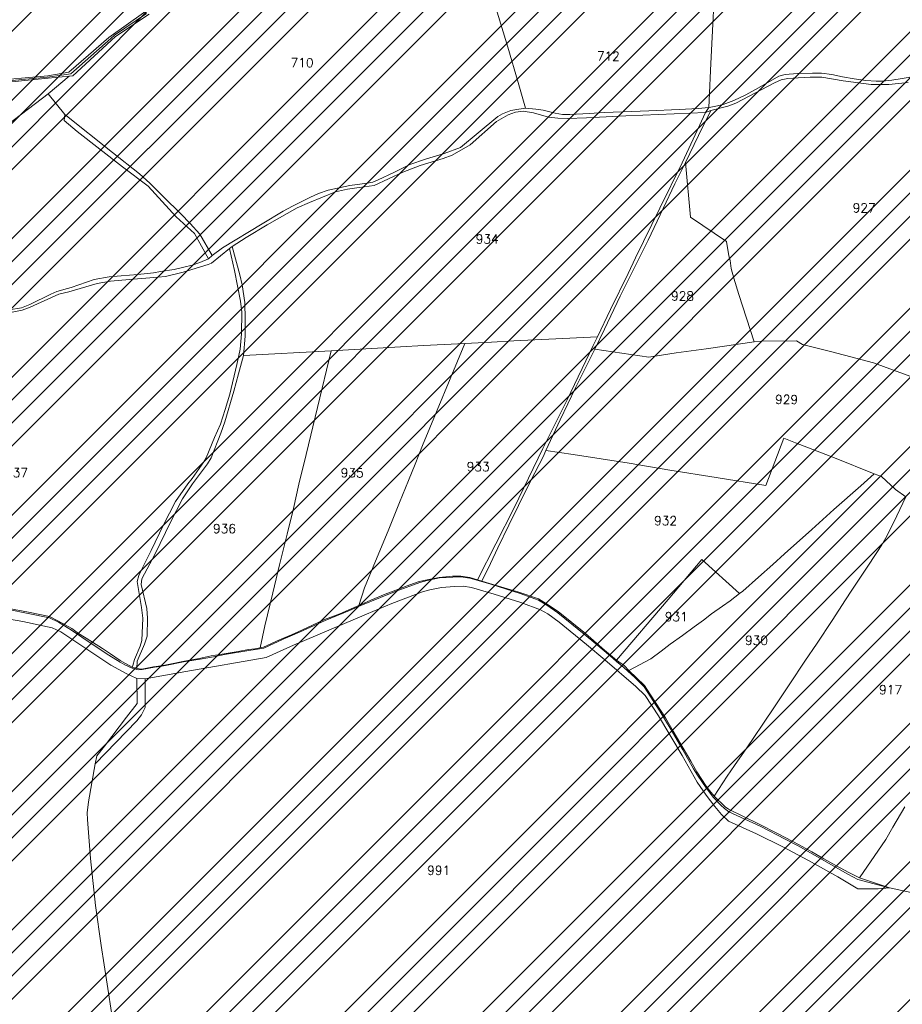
# Model space of a CAD drawing. Header units: metres. Extents: x 578835 to 593571, y 248557 to 255108.
# Tile 93 of 251: x 581736 to 582080, y 251895 to 252278. Entities that reach past the tile are written whole.
import ezdxf

# ---------------------------------------------------------------- set-up
doc = ezdxf.new("R2010")
doc.units = ezdxf.units.M
doc.linetypes.add('SOLID_LINE', pattern=[0])
for name, color, linetype, lineweight in [('Cad-HYDROGRAPHI_COURS_D_EAU28', 5, 'SOLID_LINE', 0), ('Cad-PARCELLAIRE_PARCELLE1', 250, 'SOLID_LINE', 0), ('Cad-RESEAU_ROUT_AXE_DE_VOIE26', 255, 'SOLID_LINE', 0), ('Cad-TOPONYMIE_NUMERO_DE_PARCELL182', 250, 'SOLID_LINE', 0), ('PPRIF - contour', 10, 'Continuous', 9)]:
    doc.layers.add(name, color=color, linetype=linetype, lineweight=lineweight)
doc.styles.add('TEXTSTYLE_45_11', font='txt.shx', dxfattribs={"oblique": 50})

msp = doc.modelspace()

# ---------------------------------------------------------------- hatches: boundary and pattern name
at = {"layer": 'PPRIF - contour', "lineweight": 15}
h = msp.add_hatch(dxfattribs=at)
h.set_pattern_fill('ANSI34', color=30, scale=2, style=0)
h.paths.add_polyline_path([(583168.56, 249236.59), (583178.02, 249273.37), (583184.15, 249314.36), (583186.86, 249348.54), (583183.82, 249412.65), (583188.31, 249497.75), (583209.56, 249638.59), (583209.57, 249654.16), (583202.87, 249764.69), (583181.22, 249772.54), (583212.18, 249841.81), (583235.33, 249974.64), (583193.51, 249985.09), (583186.04, 250045.54), (583188.28, 250067.18), (583195.8, 250078.07), (583245.78, 250078.37), (583251.01, 250132.85), (583194.25, 250138.82), (583209.94, 250168.32), (583209.19, 250188.47), (583208.21, 250203.8), (583217.43, 250267.61), (583213.64, 250277.41), (583256.98, 250284.74), (583262.34, 250350.34), (583266.18, 250436.39), (583274.5, 250436.7), (583214.43, 250499.33), (583184.56, 250537.39), (583218.91, 250547.09), (583241.07, 250552.07), (583269.68, 250547.09), (583271.18, 250569.48), (583274.91, 250580.67), (583286.48, 250597.77), (583293.66, 250716.62), (583278.73, 250731.44), (583193.67, 250750.25), (583156.78, 250759.28), (583135.71, 250831.5), (583141.39, 250856.49), (583145.69, 250864.01), (583161.1, 250891.6), (583169.34, 250905.21), (583172.57, 250920.26), (583171.49, 250936.38), (583169.31, 250950.6), (583181.85, 251003.26), (583206.95, 251084.03), (583216.62, 251114.12), (583232.39, 251161.77), (583245.29, 251209.41), (583234.54, 251210.94), (583234.1, 251288.09), (583244.66, 251288.39), (583237.9, 251328.73), (583229.54, 251356.01), (583200.13, 251357.42), (583190.46, 251371.39), (583189.74, 251379.63), (583190.1, 251406.14), (583244.22, 251415.82), (583256.04, 251419.04), (583270.74, 251430.86), (583295.47, 251440.89), (583325.21, 251451.64), (583340.94, 251464.43), (583366, 251457.91), (583398.59, 251444.88), (583422.15, 251436.37), (583417.63, 251462.92), (583418.14, 251495.99), (583409.11, 251546.1), (583400.09, 251585.18), (583359.99, 251579.17), (583344.95, 251609.23), (583333.92, 251624.76), (583325.9, 251633.28), (583319.39, 251648.31), (583296.33, 251649.31), (583292.32, 251666.85), (583282.01, 251764.42), (583240.65, 251790.03), (583212.78, 251805.76), (583221.32, 251831.82), (583251.44, 251830.48), (583273.02, 251828.23), (583262.67, 251903.93), (583199.69, 251895.44), (583192.95, 251945.32), (583256.33, 251954.31), (583243.74, 252050.47), (583214.52, 252068.27), (583208.68, 252073.66), (583201.93, 252137.92), (583178.11, 252135.22), (583183.95, 252176.12), (583226.69, 252181.65), (583216.8, 252253.1), (583210.96, 252307.92), (583193.36, 252422.33), (583178.97, 252519.84), (583167.73, 252607.66), (583178.52, 252614.4), (583188.29, 252625.39), (583184.93, 252642.05), (583192.13, 252639.75), (583210.89, 252641.9), (583205.05, 252676.95), (583200.1, 252708.47), (583205.05, 252708.02), (583194.96, 252797.38), (583191.02, 252799.28), (583173.51, 252800.6), (583168.08, 252797.59), (583165.67, 252793.82), (583165.69, 252787.69), (583073.05, 252815.41), (583065.66, 252814.13), (583065.94, 252812.7), (583046.85, 252808.33), (583047.04, 252816.04), (582997.15, 252812.42), (582995.86, 252782.45), (582980.16, 252787.72), (582949.89, 252804.92), (582947.27, 252800.69), (582935.19, 252777.61), (582924.38, 252768.8), (582917.32, 252760.63), (582910.91, 252748.5), (582903.76, 252736.42), (582880, 252724.86), (582817.58, 252706.15), (582782.59, 252696.37), (582747.69, 252696.56), (582653.19, 252726.32), (582583.51, 252736.7), (582547.53, 252745.89), (582391.95, 252693.83), (582342.71, 252696.56), (582258, 252701.11), (582228.89, 252730.03), (582194.3, 252754.65), (582137.15, 252749.12), (582028.37, 252701.22), (581997.03, 252701.83), (581923.09, 252643.99), (581895.44, 252653.82), (581782.97, 252699.88), (581749.17, 252724.45), (581694.48, 252730.59), (581626.87, 252779.73), (581623.69, 252832.13), (581568.99, 252867.14), (581549.94, 252902.76), (581520.9, 252875.84), (581488.95, 252861.1), (581415.1, 252871.66), (581333.97, 252861.22), (581285.87, 252845.9), (581226.26, 252859.41), (581213.27, 252848.96), (581176.79, 252829.19), (581135.62, 252832.26), (581093.83, 252851.3), (581026.18, 252865.71), (580894.22, 252859.98), (580764.18, 252821.75), (580666.25, 252837.89), (580606.97, 252807.31), (580553.37, 252825.96), (580518.38, 252831.19), (580426.24, 252844.58), (580314.78, 252864.48), (580232.54, 252861.61), (580193.34, 252877.86), (579737.68, 252731.06), (579339.29, 252594.91), (579467.34, 252529.95), (579492.26, 252526.53), (579537.88, 252506.87), (579628.29, 252501.98), (579673.34, 252488.27), (579756.55, 252421.24), (579801.62, 252412.32), (579849.52, 252376.66), (579890.09, 252373.24), (579954.11, 252362.98), (580003.08, 252331.22), (580020.69, 252319.86), (580037.79, 252307.65), (580048.55, 252295.44), (580067.12, 252269.55), (580095.49, 252178.46), (580127.66, 252086.63), (580157.22, 252011.67), (580209.32, 251928.46), (580208.41, 251858.24), (580196.24, 251818.11), (580206.29, 251790.3), (580227.07, 251716.54), (580274.53, 251673.98), (580324.82, 251599.61), (580345.2, 251567.99), (580352.27, 251548.44), (580380.56, 251474.57), (580498.13, 251465.11), (580632.34, 251425.65), (580688.87, 251403.81), (580903, 251328.66), (581057.22, 251304.45), (581128.89, 251277.45), (581306.24, 251176.53), (581363.6, 251156.15), (581418.4, 251079.72), (581465.72, 250967.17), (581546.02, 250830.88), (581604.72, 250760.44), (581621.29, 250710.76), (581635.31, 250677.64), (581677.37, 250643.25), (581761.5, 250538.8), (581878.03, 250481.58), (581978.36, 250416.05), (582083.64, 250336.15), (582132.06, 250252.96), (582193.12, 250147.32), (582211.34, 250118.18), (582217.79, 250080.35), (582244.22, 249930.09), (582252.92, 249788.8), (582279.87, 249720.73), (582264.14, 249693.23), (582229.1, 249576.98), (582243.69, 249504.21), (582236.53, 249458.37), (582233.12, 249417.21), (582207.89, 249404.14), (582210.7, 249314.66), (582282.52, 249136.36), (582365.79, 249069.63), (582329.51, 248868.66), (582370.33, 248802.93), (582389.99, 248830.88), (582435.35, 248829.37), (582475.81, 248930.64), (582488.18, 248933.83), (582505.04, 248934.94), (582536.56, 248931.03), (582545.58, 248873.46), (582547.73, 248837.81), (582559.27, 248733.3), (582660.26, 248731.96), (582707.75, 248722.61), (582711.09, 248844.25), (582713.77, 248853.61), (582730.11, 248933.31), (582770.57, 249048.63), (582781.22, 249070.77), (582782.86, 249074.05), (582786.69, 249073.51), (582794.34, 249066.4), (582795.98, 249060.39), (582802, 249037.44), (582837.54, 249029.24), (582847.92, 249019.4), (582859.41, 249022.68), (582870.89, 249021.59), (582882.91, 249029.79), (582897.68, 249024.87), (582894.41, 249004.61), (582898.78, 248991.5), (582903.16, 248984.94), (582914.71, 248986.01), (582980.86, 249040.12), (583036.72, 249107.47), (583089.79, 249152.85), (583096.96, 249144.66), (583169.29, 249123.72), (583150.9, 249178.85), (583158.77, 249200.15)])

# ---------------------------------------------------------------- linework, layer by layer
at = {"layer": 'Cad-HYDROGRAPHI_COURS_D_EAU28'}
for points in [[(582084.83, 252256.44), (582079.56, 252255.45), (582075.56, 252254.89), (582071.89, 252254.48), (582069.41, 252254.5), (582065.45, 252254.73), (582060.86, 252255.35), (582056.34, 252256.2), (582052.15, 252257.07), (582048.14, 252257.63), (582044.6, 252257.56), (582038.76, 252257.4), (582033.93, 252257.01), (582031.43, 252256.46), (582023.56, 252251.9), (582018.6, 252249.15), (582013.91, 252246.98), (582009.76, 252245.4), (582006.36, 252244.57), (582004.18, 252244.16), (582002.93, 252242.28), (582002.93, 252242.28), (582002.93, 252242.28), (582005.02, 252243), (582011.55, 252244.66), (582014.75, 252245.82), (582029.83, 252253.76), (582032.37, 252254.98), (582035.04, 252255.53), (582038.98, 252255.75), (582043.74, 252256.04), (582048.2, 252255.96), (582056.55, 252254.65), (582067.47, 252253.11), (582074.31, 252253.12), (582081.91, 252253.97)], [(581731.98, 252164.33), (581736.6, 252165.27), (581739.71, 252166.43), (581750.92, 252171.48), (581754.72, 252172.35), (581765.82, 252175.61), (581771.03, 252176.49), (581778.47, 252177.12), (581789.44, 252178.03), (581792.39, 252178.28), (581799.33, 252180.08), (581809.06, 252183), (581810.33, 252183.55), (581817.36, 252189.27), (581818.36, 252190.02), (581823.83, 252193.6), (581832.09, 252198.41), (581843.82, 252205.07), (581848.5, 252207.24), (581858.71, 252211.32), (581863.32, 252212.38), (581867.89, 252212.97), (581873.75, 252213.8), (581884.94, 252218.97), (581891.64, 252221.64), (581900.66, 252224.29), (581904.18, 252225.58), (581911.18, 252229.62), (581921.46, 252238.72), (581925.95, 252241.32), (581928.83, 252242.35), (581931.84, 252242.71), (581935.85, 252242.15), (581941.76, 252240.41), (581945.34, 252240.05), (581949.14, 252239.91), (581956.53, 252240.2), (581971.89, 252240.91), (581978.45, 252241.24), (582002.93, 252242.28), (582004.18, 252244.16), (582000.09, 252243.82), (581992.7, 252243.43), (581980.88, 252242.89), (581974.05, 252242.65), (581963.46, 252242.22), (581957.55, 252241.85), (581950.01, 252241.44), (581947.2, 252241.42), (581944.35, 252241.97), (581939.64, 252243.14), (581936.81, 252243.57), (581932.74, 252243.9), (581930.21, 252243.58), (581927.05, 252242.98), (581923.78, 252241.71), (581921.96, 252240.66), (581914.33, 252234.35), (581907.38, 252228.64), (581901.07, 252226.22), (581893.75, 252224.05), (581887.67, 252221.98), (581881.49, 252218.9), (581875.29, 252216.04), (581873.31, 252215.1), (581871.05, 252214.69), (581864.28, 252213.79), (581855.85, 252211.97), (581852.1, 252210.66), (581848.99, 252209.29), (581841.88, 252205.69), (581838.32, 252203.83), (581830.08, 252198.91), (581814.7, 252189.5), (581810.67, 252186.48), (581809.2, 252185.25), (581805.86, 252183.86), (581802.81, 252182.82), (581799.58, 252182), (581795.78, 252181.11), (581790.49, 252180.23), (581787.73, 252179.78), (581781.69, 252179.17), (581775.22, 252178.63), (581770.55, 252178.24), (581764.62, 252177.19), (581755.65, 252174.1), (581754.2, 252173.64), (581750.09, 252172.53), (581747.71, 252171.44), (581739.55, 252167.41), (581736.28, 252166.14), (581731.57, 252165.3)]]:
    msp.add_lwpolyline(points, dxfattribs=at)
for points in [[(581809.2, 252185.25), (581810.67, 252186.48), (581805.84, 252194.89), (581802.04, 252199.02), (581798.44, 252202.74), (581791.61, 252209.42), (581786.39, 252214.67), (581782.3, 252218.35), (581771.72, 252226.71), (581753.18, 252241.45), (581752.96, 252239.08), (581758.01, 252234.83), (581775.72, 252221.03), (581785.67, 252213.49), (581796.55, 252201.58), (581803.69, 252195.04), (581809.2, 252185.25), (581809.2, 252185.25)], [(581915.76, 252059.57), (581919.06, 252066.53), (581922.02, 252072.57), (581926.23, 252081.4), (581930.04, 252089.07), (581934.84, 252098.83), (581939.59, 252108.04), (581940.7, 252110.58), (581946.3, 252122.53), (581952.27, 252134.95), (581959.83, 252150.07), (581963.55, 252157.85), (581969.66, 252170.62), (581974.75, 252180.85), (581980.62, 252192.49), (581986.44, 252204.78), (581990.99, 252214.41), (581995.08, 252222.78), (582000.14, 252233.23), (582005.02, 252243), (582002.93, 252242.28), (581998.11, 252231.84), (581993.77, 252222.67), (581985.09, 252205.01), (581975.59, 252185.6), (581972.7, 252179.57), (581965.88, 252165.51), (581960.76, 252154.82), (581959.14, 252151.46), (581948.95, 252130.32), (581939.56, 252111.38), (581928.3, 252088.26), (581914.07, 252060.1), (581915.76, 252059.57), (581915.76, 252059.57)], [(581794.42, 252082.58), (581799.01, 252091.66), (581802.98, 252097.56), (581808.85, 252105.29), (581810.3, 252107.65), (581814.03, 252117.32), (581815.56, 252121.68), (581819.1, 252133.68), (581820.93, 252140.41), (581822.89, 252147.6), (581823.5, 252155.11), (581823.53, 252161.58), (581823.39, 252168.26), (581822.33, 252175.08), (581821.43, 252179.02), (581818.36, 252190.02), (581817.36, 252189.27), (581819.31, 252180.63), (581821.71, 252168.67), (581822.22, 252164.48), (581822.1, 252156), (581821.53, 252150.05), (581821.07, 252147.56), (581820.22, 252144.02), (581817.46, 252132.54), (581815.74, 252126.49), (581813.83, 252120.76), (581811.53, 252115.55), (581808.32, 252107.7), (581807.39, 252106.06), (581802.88, 252099.67), (581801.09, 252097.52), (581796.38, 252090.66), (581791.7, 252081.58), (581786.84, 252071.59), (581783.17, 252064.25), (581782.05, 252061.82), (581781.43, 252059.43), (581783.09, 252049.31), (581783.59, 252045.23), (581783.17, 252036.51), (581782.6, 252034.33), (581780.32, 252029.13), (581779.7, 252026.74), (581779.5, 252026.06), (581781.27, 252025.54), (581781.44, 252028.45), (581784.27, 252035.03), (581785.25, 252038.13), (581785.49, 252045.17), (581785.18, 252048.93), (581783, 252058.33), (581783.22, 252060.58), (581788.36, 252070.26), (581794.42, 252082.58), (581794.42, 252082.58)], [(581765.08, 251988.41), (581781.24, 252005.24), (581783.11, 252007.52), (581784.51, 252010.42), (581784.49, 252021.56), (581781.27, 252021.74), (581781.34, 252011.94), (581777.24, 252006.69), (581768.7, 251995.39), (581765.72, 251991.58), (581765.08, 251988.41), (581765.08, 251988.41)]]:
    msp.add_lwpolyline(points, close=True, dxfattribs=at)
at = {"layer": 'Cad-PARCELLAIRE_PARCELLE1'}
for points in [[(581787.32, 252283.85), (581783.84, 252281.11), (581770.38, 252271.42), (581762.46, 252264.62), (581754.77, 252257.96), (581746.56, 252256.5), (581722.92, 252254.42), (581712.76, 252252.69), (581702.97, 252251.53), (581666.67, 252338.13), (581681.51, 252346.95), (581694.24, 252354.47), (581704.92, 252360.82), (581714.27, 252366.4), (581724.47, 252372.59), (581731.22, 252376.61), (581737.46, 252380.8), (581743.48, 252386.78), (581787.32, 252283.85), (581787.32, 252283.85)], [(581703.91, 252250.17), (581713.42, 252251.74), (581724.65, 252253.45), (581746.72, 252255.62), (581754.9, 252256.42), (581746.73, 252249.49), (581733.65, 252239.48), (581728.84, 252235.75), (581723.35, 252231.39), (581714.02, 252225.7), (581703.91, 252250.17), (581703.91, 252250.17)], [(581909.05, 252152.2), (581892.95, 252151.42), (581884.09, 252150.91), (581857.03, 252149.32), (581822.89, 252147.6), (581823.5, 252155.11), (581823.53, 252161.58), (581823.39, 252168.26), (581822.33, 252175.08), (581821.43, 252179.02), (581818.36, 252190.02), (581823.83, 252193.6), (581832.09, 252198.41), (581843.82, 252205.07), (581848.5, 252207.24), (581858.71, 252211.32), (581863.32, 252212.38), (581867.89, 252212.97), (581873.75, 252213.8), (581884.94, 252218.97), (581891.64, 252221.64), (581900.66, 252224.29), (581904.18, 252225.58), (581911.18, 252229.62), (581921.46, 252238.72), (581925.95, 252241.32), (581928.83, 252242.35), (581931.84, 252242.71), (581935.85, 252242.15), (581941.76, 252240.41), (581945.34, 252240.05), (581949.14, 252239.91), (581956.53, 252240.2), (581971.89, 252240.91), (581978.45, 252241.24), (582002.93, 252242.28), (581998.11, 252231.84), (581993.77, 252222.67), (581985.09, 252205.01), (581975.59, 252185.6), (581972.7, 252179.57), (581965.88, 252165.51), (581960.76, 252154.82), (581941.87, 252153.92), (581928.17, 252153.23), (581919.56, 252152.74), (581909.05, 252152.2), (581909.05, 252152.2)], [(581995.08, 252222.78), (581997.1, 252201.43), (582011.15, 252192.02), (582012.03, 252186.4), (582012.52, 252184.56), (582012.93, 252181.46), (582013.91, 252177.64), (582015.92, 252171.35), (582021.83, 252152.89), (582003.18, 252150.11), (581991.52, 252148.58), (581980.79, 252146.91), (581959.83, 252150.07), (581963.55, 252157.85), (581969.66, 252170.62), (581974.75, 252180.85), (581980.62, 252192.49), (581986.44, 252204.78), (581990.99, 252214.41), (581995.08, 252222.78), (581995.08, 252222.78)], [(581857.03, 252149.32), (581851.62, 252127.24), (581847.21, 252108.93), (581844.45, 252097.45), (581842.28, 252087.9), (581839.8, 252078), (581836.92, 252066.05), (581834.28, 252055.13), (581831.15, 252042.28), (581829.31, 252033.65), (581830.62, 252033.87), (581836.89, 252036.74), (581841.58, 252038.69), (581844.36, 252040.04), (581847.55, 252041.41), (581854.44, 252044.66), (581860.44, 252046.94), (581863.86, 252048.45), (581867.76, 252050.11), (581869.98, 252056.99), (581874.24, 252067.37), (581879.18, 252079.26), (581883.62, 252090.33), (581887.11, 252098.88), (581889.79, 252105.23), (581892.65, 252112.49), (581909.05, 252152.2), (581892.95, 252151.42), (581884.09, 252150.91), (581857.03, 252149.32), (581857.03, 252149.32)], [(581909.05, 252152.2), (581892.65, 252112.49), (581889.79, 252105.23), (581887.11, 252098.88), (581883.62, 252090.33), (581879.18, 252079.26), (581874.24, 252067.37), (581869.98, 252056.99), (581867.76, 252050.11), (581872.53, 252052.18), (581878.1, 252054.55), (581881.23, 252055.69), (581887.7, 252058.13), (581891.3, 252059.43), (581894.45, 252060.14), (581899.07, 252061.08), (581904.31, 252061.52), (581907.52, 252061.56), (581911.03, 252061.07), (581914.07, 252060.1), (581928.3, 252088.26), (581939.56, 252111.38), (581948.95, 252130.32), (581959.14, 252151.46), (581960.76, 252154.82), (581941.87, 252153.92), (581928.17, 252153.23), (581919.56, 252152.74), (581909.05, 252152.2), (581909.05, 252152.2)], [(581857.03, 252149.32), (581822.89, 252147.6), (581820.93, 252140.41), (581819.1, 252133.68), (581815.56, 252121.68), (581814.03, 252117.32), (581810.3, 252107.65), (581808.85, 252105.29), (581802.98, 252097.56), (581799.01, 252091.66), (581794.42, 252082.58), (581788.36, 252070.26), (581783.22, 252060.58), (581783, 252058.33), (581785.18, 252048.93), (581785.49, 252045.17), (581785.25, 252038.13), (581784.27, 252035.03), (581781.44, 252028.45), (581781.27, 252025.54), (581783.27, 252025.36), (581787.73, 252026.18), (581789.77, 252026.46), (581792.21, 252026.88), (581794.07, 252027.27), (581799.18, 252028.36), (581805.6, 252029.45), (581810.29, 252030.51), (581815.25, 252031.37), (581820.78, 252032.17), (581824.75, 252033.05), (581827.28, 252033.27), (581829.31, 252033.65), (581831.15, 252042.28), (581834.28, 252055.13), (581836.92, 252066.05), (581839.8, 252078), (581842.28, 252087.9), (581844.45, 252097.45), (581847.21, 252108.93), (581851.62, 252127.24), (581857.03, 252149.32), (581857.03, 252149.32)], [(582068.64, 252101.49), (582053.12, 252107.67), (582037.96, 252113.54), (582033.44, 252115.29), (582026.41, 252096.87), (582007.1, 252100.05), (581988.98, 252102.89), (581973.18, 252105.59), (581951.38, 252109.02), (581940.7, 252110.58), (581939.59, 252108.04), (581934.84, 252098.83), (581930.04, 252089.07), (581926.23, 252081.4), (581922.02, 252072.57), (581919.06, 252066.53), (581915.76, 252059.57), (581920.07, 252058.37), (581930.13, 252055.31), (581937.77, 252052.71), (581940.89, 252050.85), (581945.43, 252047.77), (581956.11, 252039.29), (581963.57, 252032.79), (581968.27, 252028.83), (581988.32, 252052.46), (582001.53, 252068.04), (582016.14, 252054.77), (582017.47, 252055.77), (582023.61, 252061.19), (582029.13, 252066.11), (582033.73, 252070.28), (582044.32, 252079.74), (582052.98, 252087.49), (582063.42, 252096.71), (582068.64, 252101.49), (582068.64, 252101.49)], [(582068.64, 252101.49), (582063.42, 252096.71), (582052.98, 252087.49), (582044.32, 252079.74), (582033.73, 252070.28), (582029.13, 252066.11), (582023.61, 252061.19), (582017.47, 252055.77), (582016.14, 252054.77), (582012.5, 252052.01), (582009.47, 252049.87), (582005.26, 252046.84), (582002.09, 252044.46), (581998.43, 252041.81), (581993.93, 252038.43), (581989.19, 252035.03), (581985.62, 252032.28), (581981.58, 252029.38), (581972.97, 252024.87), (581979.15, 252018.92), (581981.43, 252015.32), (581987.29, 252006.33), (581990.36, 252001.12), (581994.21, 251994.53), (581997.18, 251989.44), (581999.51, 251985.28), (582003.19, 251979.68), (582004.4, 251977.99), (582006.23, 251975.8), (582011.35, 251983.59), (582014.23, 251987.73), (582019, 251994.7), (582024.95, 252003.45), (582030.3, 252011.47), (582035.8, 252019.62), (582041.66, 252028.48), (582046.36, 252035.43), (582052.22, 252044.29), (582057.48, 252052.3), (582059.97, 252056.08), (582065.68, 252064.69), (582069.7, 252070.83), (582071.6, 252073.76), (582073.69, 252077.4), (582077.42, 252085.06), (582080.93, 252092.49), (582076.97, 252095.39), (582071.53, 252100.4), (582068.64, 252101.49), (582068.64, 252101.49)], [(582016.14, 252054.77), (582012.5, 252052.01), (582009.47, 252049.87), (582005.26, 252046.84), (582002.09, 252044.46), (581998.43, 252041.81), (581993.93, 252038.43), (581989.19, 252035.03), (581985.62, 252032.28), (581981.58, 252029.38), (581972.97, 252024.87), (581971.34, 252026.64), (581968.27, 252028.83), (581988.32, 252052.46), (582001.53, 252068.04), (582016.14, 252054.77), (582016.14, 252054.77)]]:
    msp.add_lwpolyline(points, close=True, dxfattribs=at)
for points in [[(582006.28, 252287.14), (582005.75, 252276.73), (582005.2, 252266.54), (582004.87, 252258.6), (582004.45, 252249.76), (582004.18, 252244.16), (582000.09, 252243.82), (581992.7, 252243.43), (581980.88, 252242.89), (581974.05, 252242.65), (581963.46, 252242.22), (581957.55, 252241.85), (581950.01, 252241.44), (581947.2, 252241.42), (581944.35, 252241.97), (581939.64, 252243.14), (581936.81, 252243.57), (581932.74, 252243.9), (581932.74, 252243.9), (581932.74, 252243.9), (581929.85, 252253.91), (581925.81, 252267.74), (581921.36, 252282.63)], [(582084.83, 252256.44), (582079.56, 252255.45), (582075.56, 252254.89), (582071.89, 252254.48), (582069.41, 252254.5), (582065.45, 252254.73), (582060.86, 252255.35), (582056.34, 252256.2), (582052.15, 252257.07), (582048.14, 252257.63), (582044.6, 252257.56), (582038.76, 252257.4), (582033.93, 252257.01), (582031.43, 252256.46), (582023.56, 252251.9), (582018.6, 252249.15), (582013.91, 252246.98), (582009.76, 252245.4), (582006.36, 252244.57), (582004.18, 252244.16), (582004.45, 252249.76), (582004.87, 252258.6), (582005.2, 252266.54), (582005.75, 252276.73), (582006.28, 252287.14)], [(581921.36, 252282.63), (581925.81, 252267.74), (581929.85, 252253.91), (581932.74, 252243.9), (581930.21, 252243.58), (581927.05, 252242.98), (581923.78, 252241.71), (581921.96, 252240.66), (581914.33, 252234.35), (581907.38, 252228.64), (581901.07, 252226.22), (581893.75, 252224.05), (581887.67, 252221.98), (581881.49, 252218.9), (581875.29, 252216.04), (581873.31, 252215.1), (581871.05, 252214.69), (581864.28, 252213.79), (581855.85, 252211.97), (581852.1, 252210.66), (581848.99, 252209.29), (581841.88, 252205.69), (581838.32, 252203.83), (581830.08, 252198.91), (581814.7, 252189.5), (581810.67, 252186.48), (581805.84, 252194.89), (581802.04, 252199.02), (581798.44, 252202.74), (581791.61, 252209.42), (581786.39, 252214.67), (581782.3, 252218.35), (581771.72, 252226.71), (581753.18, 252241.45), (581753.18, 252241.45), (581753.18, 252241.45), (581746.73, 252249.49), (581754.9, 252256.42), (581756.29, 252256.53), (581772.9, 252271.85), (581786.11, 252280.52)], [(582089.25, 252137.09), (582068.42, 252144.73), (582062.02, 252146.43), (582051.65, 252149.12), (582040.71, 252151.79), (582038.37, 252153.26), (582024.61, 252153.12), (582021.83, 252152.89), (582015.92, 252171.35), (582013.91, 252177.64), (582012.93, 252181.46), (582012.52, 252184.56), (582012.03, 252186.4), (582011.15, 252192.02), (581997.1, 252201.43), (581995.08, 252222.78), (582000.14, 252233.23), (582005.02, 252243), (582011.55, 252244.66), (582014.75, 252245.82), (582029.83, 252253.76), (582032.37, 252254.98), (582035.04, 252255.53), (582038.98, 252255.75), (582043.74, 252256.04), (582048.2, 252255.96), (582056.55, 252254.65), (582067.47, 252253.11), (582074.31, 252253.12), (582081.91, 252253.97)], [(581733.65, 252239.48), (581746.73, 252249.49), (581753.18, 252241.45), (581753.18, 252241.45), (581753.18, 252241.45), (581752.96, 252239.08), (581758.01, 252234.83), (581775.72, 252221.03), (581785.67, 252213.49), (581796.55, 252201.58), (581803.69, 252195.04), (581809.2, 252185.25), (581805.86, 252183.86), (581802.81, 252182.82), (581799.58, 252182), (581795.78, 252181.11), (581790.49, 252180.23), (581787.73, 252179.78), (581781.69, 252179.17), (581775.22, 252178.63), (581770.55, 252178.24), (581764.62, 252177.19), (581755.65, 252174.1), (581754.2, 252173.64), (581750.09, 252172.53), (581747.71, 252171.44), (581739.55, 252167.41), (581736.28, 252166.14), (581731.57, 252165.3)], [(581731.35, 252049.03), (581739.06, 252047.54), (581747.19, 252045.88), (581750.8, 252044.07), (581755.91, 252041.15), (581758.54, 252039.25), (581761.58, 252037.38), (581767.85, 252033.33), (581770.99, 252031.26), (581774.83, 252028.68), (581776.83, 252027.5), (581779.5, 252026.06), (581779.7, 252026.74), (581780.32, 252029.13), (581782.6, 252034.33), (581783.17, 252036.51), (581783.59, 252045.23), (581783.09, 252049.31), (581781.43, 252059.43), (581782.05, 252061.82), (581783.17, 252064.25), (581786.84, 252071.59), (581791.7, 252081.58), (581796.38, 252090.66), (581801.09, 252097.52), (581802.88, 252099.67), (581807.39, 252106.06), (581808.32, 252107.7), (581811.53, 252115.55), (581813.83, 252120.76), (581815.74, 252126.49), (581817.46, 252132.54), (581820.22, 252144.02), (581821.07, 252147.56), (581821.53, 252150.05), (581822.1, 252156), (581822.22, 252164.48), (581821.71, 252168.67), (581819.31, 252180.63), (581817.36, 252189.27), (581810.33, 252183.55), (581809.06, 252183), (581799.33, 252180.08), (581792.39, 252178.28), (581789.44, 252178.03), (581778.47, 252177.12), (581771.03, 252176.49), (581765.82, 252175.61), (581754.72, 252172.35), (581750.92, 252171.48), (581739.71, 252166.43), (581736.6, 252165.27), (581731.98, 252164.33)], [(582080.93, 252092.49), (582076.97, 252095.39), (582071.53, 252100.4), (582068.64, 252101.49), (582053.12, 252107.67), (582037.96, 252113.54), (582033.44, 252115.29), (582026.41, 252096.87), (582007.1, 252100.05), (581988.98, 252102.89), (581973.18, 252105.59), (581951.38, 252109.02), (581940.7, 252110.58), (581940.7, 252110.58), (581940.7, 252110.58), (581946.3, 252122.53), (581952.27, 252134.95), (581959.83, 252150.07), (581980.79, 252146.91), (581991.52, 252148.58), (582003.18, 252150.11), (582021.83, 252152.89), (582024.61, 252153.12), (582038.37, 252153.26), (582040.71, 252151.79), (582051.65, 252149.12), (582062.02, 252146.43), (582068.42, 252144.73), (582089.25, 252137.09)], [(582080.6, 251971.63), (582075.9, 251963.77), (582073.16, 251958.98), (582062.96, 251943.97), (582058.74, 251946.07), (582053.73, 251948.88), (582049.07, 251951.4), (582044.39, 251954.13), (582039.37, 251956.94), (582031.27, 251961.17), (582023.53, 251965.1), (582011.84, 251970.82), (582010.53, 251971.7), (582006.23, 251975.8), (582006.23, 251975.8), (582006.23, 251975.8), (582011.35, 251983.59), (582014.23, 251987.73), (582019, 251994.7), (582024.95, 252003.45), (582030.3, 252011.47), (582035.8, 252019.62), (582041.66, 252028.48), (582046.36, 252035.43), (582052.22, 252044.29), (582057.48, 252052.3), (582059.97, 252056.08), (582065.68, 252064.69), (582069.7, 252070.83), (582071.6, 252073.76), (582073.69, 252077.4), (582077.42, 252085.06), (582080.93, 252092.49)], [(581771.62, 251889.85), (581769.74, 251902.62), (581767.41, 251917.7), (581765.13, 251933.23), (581763.2, 251951.58), (581762.02, 251966.75), (581761.89, 251969.3), (581762.43, 251973.69), (581765.08, 251988.41), (581781.24, 252005.24), (581783.11, 252007.52), (581784.51, 252010.42), (581784.49, 252021.56), (581800.33, 252024.44), (581831.61, 252029.83), (581842.34, 252034.62), (581870.75, 252046.8), (581880.7, 252050.97), (581892.61, 252055.42), (581895.44, 252056.21), (581900.06, 252057.15), (581905.05, 252057.56), (581908.43, 252057.62), (581911.69, 252057.12), (581920.55, 252054.62), (581930.97, 252051.25), (581938.62, 252048.44), (581941.39, 252046.88), (581945.93, 252043.69), (581956.46, 252034.98), (581963.72, 252029), (581975.72, 252018.63), (581979.39, 252015.04), (581984.58, 252007.11), (581993.78, 251991.71), (581999.68, 251981.28), (582003.15, 251976.22), (582006.48, 251971.81), (582009.13, 251968.69), (582011.9, 251966.14), (582022.78, 251961.13), (582033.01, 251956.08), (582043.1, 251950.78), (582054.43, 251944.38), (582062.23, 251939.78), (582070.16, 251939.67), (582074.56, 251940.14), (582087.83, 251937.24)], [(581725.51, 252045.87), (581736.89, 252043.91), (581748.21, 252041.5), (581751.64, 252039.9), (581771.19, 252026.93), (581777.07, 252023.62), (581779.12, 252022.68), (581781.27, 252021.74), (581781.34, 252011.94), (581777.24, 252006.69), (581768.7, 251995.39), (581765.72, 251991.58), (581765.08, 251988.41), (581762.43, 251973.69), (581761.89, 251969.3), (581762.02, 251966.75), (581763.2, 251951.58), (581765.13, 251933.23), (581767.41, 251917.7), (581769.74, 251902.62), (581771.62, 251889.85)], [(582087.83, 251937.24), (582074.56, 251940.14), (582062.96, 251943.97), (582062.96, 251943.97), (582062.96, 251943.97), (582073.16, 251958.98), (582075.9, 251963.77), (582080.6, 251971.63)]]:
    msp.add_lwpolyline(points, dxfattribs=at)
at = {"layer": 'Cad-RESEAU_ROUT_AXE_DE_VOIE26'}
for points in [[(581785.06, 252280.81), (581772.62, 252272.33), (581771.12, 252271.09), (581755.49, 252257.31), (581746.48, 252256), (581736.45, 252255.09), (581723.01, 252253.68)], [(582074.53, 251940.1), (582062.24, 251943.43), (582058.38, 251945.49), (582048.17, 251951.31), (582039.24, 251956.35), (582033.95, 251959.11), (582024.46, 251963.96), (582012.03, 251969.76), (582010.25, 251971.01), (582008.85, 251972.36), (582005.93, 251975.46), (582003.14, 251979.06), (581999.75, 251984.02), (581998.26, 251986.55), (581994.08, 251993.96), (581989.15, 252002.35), (581985.11, 252008.99), (581979.06, 252018.45), (581975.46, 252021.95), (581972.63, 252024.53), (581971.02, 252026.02), (581968.19, 252028.32), (581965.82, 252030.37), (581960.11, 252035.23), (581955.66, 252038.99), (581945.29, 252047.31), (581941.09, 252050.29), (581937.75, 252052.22), (581930.66, 252054.78), (581919.19, 252058.39), (581911.06, 252060.73), (581907.57, 252061.27), (581904.39, 252061.21), (581899.23, 252060.86), (581894.42, 252059.83), (581891.54, 252059.11), (581882.4, 252055.77), (581876.23, 252053.28), (581868.63, 252050.11), (581864.12, 252048.18), (581854.66, 252044.23), (581844.62, 252039.74), (581838.36, 252037.01), (581830.76, 252033.56), (581824.87, 252032.56), (581815.41, 252030.99), (581811.14, 252030.19), (581805.94, 252029.23), (581799.46, 252028.13), (581793.04, 252026.88), (581790.38, 252026.41), (581788.17, 252026.06), (581783.34, 252025.17), (581782.02, 252025.13), (581781.21, 252025.25), (581779.47, 252025.73), (581776.62, 252027.07), (581774.71, 252028.08), (581770.42, 252030.79), (581766.54, 252033.3), (581759.89, 252037.74), (581755.79, 252040.52), (581750.8, 252043.62), (581747.2, 252045.32), (581738.91, 252047.07), (581731.24, 252048.53)], [(582074.53, 251940.1), (582062.24, 251943.43), (582058.38, 251945.49), (582048.17, 251951.31), (582039.24, 251956.35), (582033.95, 251959.11), (582024.46, 251963.96), (582012.03, 251969.76), (582010.25, 251971.01), (582008.85, 251972.36), (582005.93, 251975.46), (582003.14, 251979.06), (581999.75, 251984.02), (581998.26, 251986.55), (581994.08, 251993.96), (581989.15, 252002.35), (581985.11, 252008.99), (581979.06, 252018.45), (581975.46, 252021.95), (581972.63, 252024.53), (581971.02, 252026.02), (581968.19, 252028.32), (581965.82, 252030.37), (581960.11, 252035.23), (581955.66, 252038.99), (581945.29, 252047.31), (581941.09, 252050.29), (581937.75, 252052.22), (581930.66, 252054.78), (581919.19, 252058.39), (581911.06, 252060.73), (581907.57, 252061.27), (581904.39, 252061.21), (581899.23, 252060.86), (581894.42, 252059.83), (581891.54, 252059.11), (581882.4, 252055.77), (581876.23, 252053.28), (581868.63, 252050.11), (581864.12, 252048.18), (581854.66, 252044.23), (581844.62, 252039.74), (581838.36, 252037.01), (581830.76, 252033.56), (581824.87, 252032.56), (581815.41, 252030.99), (581811.14, 252030.19), (581805.94, 252029.23), (581799.46, 252028.13), (581793.04, 252026.88), (581790.38, 252026.41), (581788.17, 252026.06), (581783.34, 252025.17), (581782.02, 252025.13), (581781.21, 252025.25), (581779.47, 252025.73), (581776.62, 252027.07), (581774.71, 252028.08), (581770.42, 252030.79), (581766.54, 252033.3), (581759.89, 252037.74), (581755.79, 252040.52), (581750.8, 252043.62), (581747.2, 252045.32), (581738.91, 252047.07), (581731.24, 252048.53)], [(582074.53, 251940.1), (582062.24, 251943.43), (582058.38, 251945.49), (582048.17, 251951.31), (582039.24, 251956.35), (582033.95, 251959.11), (582024.46, 251963.96), (582012.03, 251969.76), (582010.25, 251971.01), (582008.85, 251972.36), (582005.93, 251975.46), (582003.14, 251979.06), (581999.75, 251984.02), (581998.26, 251986.55), (581994.08, 251993.96), (581989.15, 252002.35), (581985.11, 252008.99), (581979.06, 252018.45), (581975.46, 252021.95), (581972.63, 252024.53), (581971.02, 252026.02), (581968.19, 252028.32), (581965.82, 252030.37), (581960.11, 252035.23), (581955.66, 252038.99), (581945.29, 252047.31), (581941.09, 252050.29), (581937.75, 252052.22), (581930.66, 252054.78), (581919.19, 252058.39), (581911.06, 252060.73), (581907.57, 252061.27), (581904.39, 252061.21), (581899.23, 252060.86), (581894.42, 252059.83), (581891.54, 252059.11), (581882.4, 252055.77), (581876.23, 252053.28), (581868.63, 252050.11), (581864.12, 252048.18), (581854.66, 252044.23), (581844.62, 252039.74), (581838.36, 252037.01), (581830.76, 252033.56), (581824.87, 252032.56), (581815.41, 252030.99), (581811.14, 252030.19), (581805.94, 252029.23), (581799.46, 252028.13), (581793.04, 252026.88), (581790.38, 252026.41), (581788.17, 252026.06), (581783.34, 252025.17), (581782.02, 252025.13), (581781.21, 252025.25), (581779.47, 252025.73), (581776.62, 252027.07), (581774.71, 252028.08), (581770.42, 252030.79), (581766.54, 252033.3), (581759.89, 252037.74), (581755.79, 252040.52), (581750.8, 252043.62), (581747.2, 252045.32), (581738.91, 252047.07), (581731.24, 252048.53)]]:
    msp.add_lwpolyline(points, dxfattribs=at)

# ---------------------------------------------------------------- texts
at = {"layer": 'Cad-TOPONYMIE_NUMERO_DE_PARCELL182', "style": 'TEXTSTYLE_45_11'}
for s, p in [('710', (581841.15, 252259.91)), ('712', (581960.53, 252262.49)), ('927', (582060.24, 252203.34)), ('934', (581913.34, 252191.23)), ('928', (581989.45, 252169.03)), ('929', (582030.02, 252128.71)), ('933', (581909.8, 252102.54)), ('937', (581729.9, 252100.18)), ('935', (581860.71, 252100.13)), ('932', (581982.85, 252081.48)), ('936', (581810.92, 252078.38)), ('931', (581987.03, 252044.05)), ('930', (582018.29, 252034.83)), ('917', (582070.55, 252015.6)), ('991', (581894.41, 251945.22))]:
    msp.add_text(s, height=3.491, rotation=359.5887, dxfattribs=at).set_placement(p)

doc.saveas('drawing.dxf')
